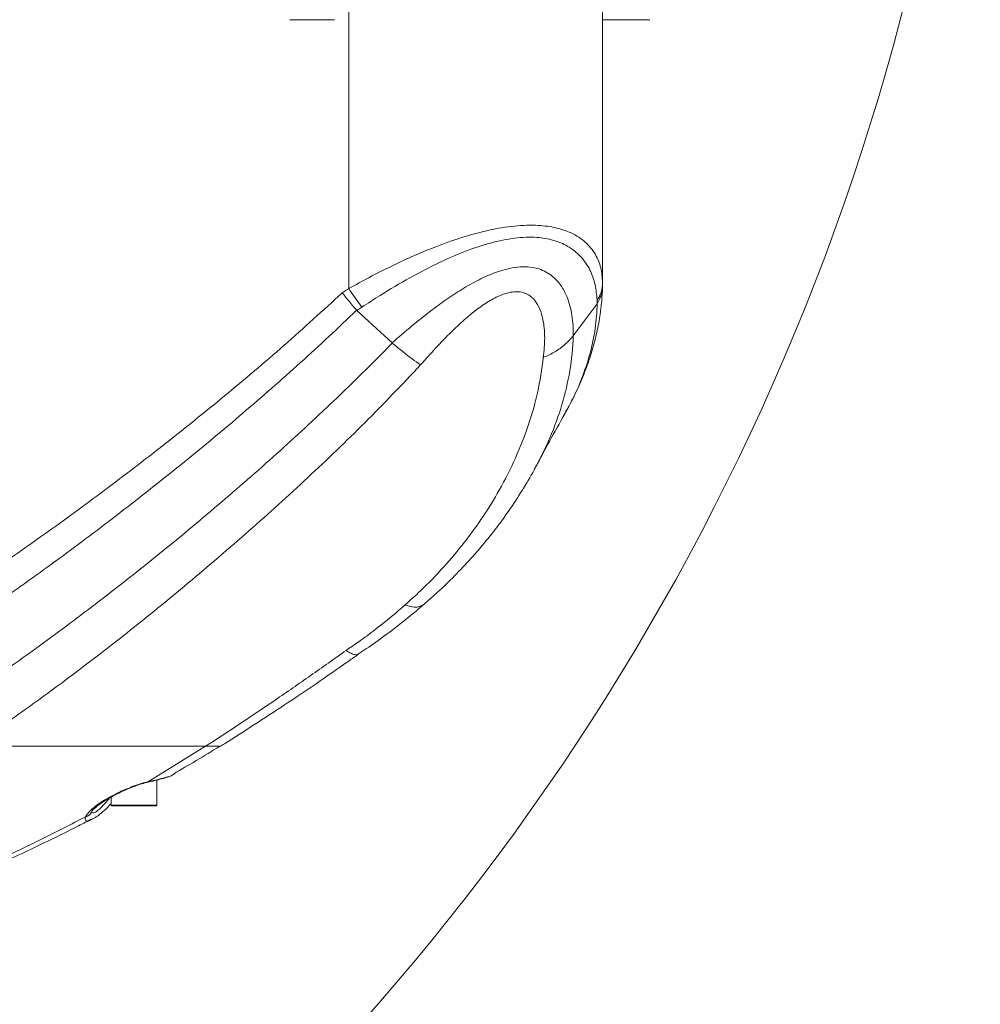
# Model space of a CAD drawing. Header units: millimetres. Extents: x 19214 to 26510, y -7957 to -532.
# Tile 30 of 150: x 22232 to 22442, y -5754 to -5538. Entities that reach past the tile are written whole.
import ezdxf

# ---------------------------------------------------------------- set-up
doc = ezdxf.new("R2010")
doc.units = ezdxf.units.MM
doc.header["$LTSCALE"] = 0.3175
doc.layers.add('1轮廓实线层', color=7, linetype='Continuous', lineweight=18)
doc.layers.add('7标注层', color=4, linetype='Continuous', lineweight=13)

msp = doc.modelspace()

# ---------------------------------------------------------------- linework, layer by layer
at = {"layer": '1轮廓实线层', "ltscale": 10}
for p, q in [((22304.03, -5597.166), (22304.03, -5534.322)), ((22359.579, -5595.861), (22359.579, -5534.322)), ((22300.916, -5538.322), (22291.116, -5538.322)), ((22360.116, -5538.322), (22359.579, -5538.322)), ((22369.916, -5538.322), (22360.116, -5538.322)), ((22353.171, -5607.532), (22358.386, -5600.469)), ((22358.406, -5600.44), (22358.386, -5600.469)), ((22305.804, -5601.938), (22305.746, -5601.878)), ((22305.804, -5601.938), (22313.537, -5609.059)), ((22353.171, -5607.532), (22353.164, -5607.541)), ((22313.556, -5609.075), (22313.537, -5609.059)), ((22221.552, -5697.322), (22272.675, -5697.322)), ((22260.229, -5705.013), (22272.675, -5697.322)), ((22262.016, -5710.222), (22262.016, -5704.718)), ((22252.016, -5708.434), (22252.016, -5710.222)), ((22252.016, -5710.222), (22262.016, -5710.222)), ((22261.916, -5710.322), (22252.116, -5710.322)), ((22248.144, -5713.107), (22247.928, -5713.22))]:
    msp.add_line(p, q, dxfattribs=at)
at = {"layer": '1轮廓实线层', "lineweight": 20, "ltscale": 10}
for points in [[(22260.229, -5705.013), (22260.134, -5705.143), (22260.037, -5705.191)], [(22257.022, -5705.994), (22257.075, -5706.083), (22257.089, -5706.09)]]:
    msp.add_lwpolyline(points, dxfattribs=at)
for centre, radius, start, end in [((22411.102, -5523.218), 130.125, 214.63022, 216.82187), ((22352.371, -5595.817), 7.208, 326.44801, 359.6551), ((22252.116, -5710.222), 0.1, 180, 270), ((22261.916, -5710.222), 0.1, 270, 0), ((22246.079, -5710.972), 1.797, 281.90057, 335.87139)]:
    msp.add_arc(centre, radius, start, end, dxfattribs=at)
at = {"layer": '1轮廓实线层', "ltscale": 10}
for points, knots in [([(22304.03, -5597.166), (22305.534, -5596.337), (22308.543, -5594.679), (22313.2, -5592.325), (22317.944, -5590.11), (22323.172, -5587.918), (22328.823, -5585.898), (22334.759, -5584.282), (22340.454, -5583.343), (22345.385, -5583.209), (22349.509, -5583.78), (22353.036, -5584.976), (22356.013, -5586.925), (22358.121, -5589.557), (22359.362, -5592.566), (22359.506, -5594.757), (22359.579, -5595.861)], [0, 0, 0, 0, 23440.3660759, 46877.7381159, 71092.3747024, 95301.183521, 125891.6510126, 157162.170371, 188436.0966704, 220696.0967785, 247885.9582125, 275704.0753278, 309297.7684263, 343771.1310341, 375459.9601153, 407630.3666384, 407630.3666384, 407630.3666384, 407630.3666384]), ([(22358.378, -5599.801), (22358.287, -5598.621), (22358.104, -5596.262), (22356.933, -5592.997), (22354.966, -5590.082), (22352.229, -5587.88), (22348.922, -5586.5), (22345.092, -5585.818), (22340.439, -5585.988), (22335.141, -5587.054), (22329.611, -5588.909), (22323.68, -5591.475), (22317.397, -5594.743), (22311.689, -5598.117), (22308.253, -5600.35), (22306.936, -5601.206)], [0, 0, 0, 0, 30132.6264495, 60250.9281404, 92131.6900659, 123973.0774116, 149654.1570509, 175317.8081725, 204955.2096553, 234612.0591479, 263514.5240098, 292447.5446217, 326700.4996603, 360982.2818052, 382287.396106, 382287.396106, 382287.396106, 382287.396106]), ([(22313.537, -5609.059), (22313.537, -5609.059), (22314.952, -5607.801), (22317.828, -5605.318), (22321.912, -5602.065), (22325.715, -5599.303), (22329.302, -5596.969), (22333.037, -5594.905), (22336.423, -5593.475), (22339.272, -5592.687), (22341.587, -5592.353), (22343.737, -5592.401), (22345.651, -5592.802), (22347.299, -5593.521), (22348.99, -5594.686), (22350.564, -5596.456), (22352.069, -5599.292), (22353.043, -5602.986), (22353.208, -5605.996), (22353.171, -5607.532), (22353.171, -5607.532)], [0, 0, 0, 0, 0.3959337, 37589.2363593, 75160.5726657, 103290.2225259, 131402.8888013, 161889.1614362, 192317.3049298, 212089.0076786, 231850.9315917, 251700.1504573, 271554.6645224, 290424.6100984, 309304.9515239, 340065.2643053, 370869.8872218, 417276.1954824, 463744.563876, 463744.9598097, 463744.9598097, 463744.9598097, 463744.9598097]), ([(22302.607, -5598.093), (22302.736, -5598.01), (22303.213, -5597.705), (22303.686, -5597.393), (22304.03, -5597.166)], [0, 0, 0, 0, 19588.6274977, 72249.3376, 72249.3376, 72249.3376, 72249.3376]), ([(22352.725, -5621.905), (22353.127, -5621.129), (22354.234, -5618.997), (22355.711, -5615.469), (22357.162, -5611.354), (22358.269, -5607.259), (22359.009, -5603.42), (22359.426, -5599.95), (22359.544, -5597.954), (22359.6, -5597.011)], [0, 0, 0, 0, 20431.7458401, 56137.7112722, 91400.7559135, 126243.4536435, 160713.011568, 189182.5734419, 214663.7541694, 214663.7541694, 214663.7541694, 214663.7541694]), ([(22358.406, -5600.44), (22358.802, -5599.723), (22359.433, -5598.577), (22359.507, -5597.327), (22359.535, -5596.86)], [0, 0, 0, 0, 45460.5110159, 72557.4661536, 72557.4661536, 72557.4661536, 72557.4661536]), ([(22359.559, -5596.862), (22359.568, -5596.713), (22359.59, -5596.391), (22359.591, -5596.086), (22359.592, -5595.922)], [0, 0, 0, 0, 33546.695886, 72562.4137755, 72562.4137755, 72562.4137755, 72562.4137755]), ([(22157.163, -5697.322), (22158.815, -5696.617), (22163.753, -5694.509), (22172.134, -5690.676), (22182.303, -5685.625), (22192.639, -5680.002), (22203.09, -5673.816), (22213.656, -5667.166), (22225.109, -5659.568), (22237.443, -5650.986), (22250.609, -5641.356), (22263.784, -5631.258), (22276.915, -5620.692), (22289.954, -5609.668), (22298.39, -5601.95), (22302.607, -5598.093)], [0, 0, 0, 0, 13194.9976807, 39442.9726252, 65711.2603882, 91957.0881622, 118925.3419263, 145913.3465814, 172888.0266026, 206639.9409987, 240415.881457, 274172.7240208, 308679.8911716, 343207.2436473, 377714.3901816, 377714.3901816, 377714.3901816, 377714.3901816]), ([(22305.745, -5601.878), (22305.363, -5601.43), (22304.348, -5600.242), (22303.276, -5598.918), (22302.607, -5598.093)], [0, 0, 0, 0, 27199.6639687, 72255.3680057, 72255.3680057, 72255.3680057, 72255.3680057]), ([(22346.626, -5612.255), (22346.771, -5610.799), (22347.061, -5607.89), (22346.725, -5604.33), (22345.928, -5601.597), (22344.991, -5599.941), (22343.911, -5598.857), (22342.866, -5598.213), (22341.619, -5597.857), (22340.2, -5597.811), (22338.646, -5598.111), (22336.654, -5598.832), (22334.261, -5600.155), (22331.573, -5602.089), (22328.978, -5604.272), (22326.111, -5606.969), (22323.013, -5610.178), (22320.85, -5612.646), (22319.768, -5613.88)], [0, 0, 0, 0, 50454.2888809, 100807.7653452, 131263.8945537, 161640.7272434, 178630.0532148, 195596.8762823, 212441.4068886, 229273.3578353, 246323.5106114, 263396.3111228, 292233.5261652, 321184.5842276, 350348.1534472, 379538.1410583, 421847.349773, 464195.7643851, 464195.7643851, 464195.7643851, 464195.7643851]), ([(22305.742, -5601.881), (22305.742, -5601.881), (22301.715, -5605.783), (22293.521, -5613.434), (22280.922, -5624.472), (22268.011, -5635.189), (22254.867, -5645.606), (22241.519, -5655.681), (22228.166, -5665.261), (22214.852, -5674.31), (22201.525, -5682.773), (22188.12, -5690.591), (22179.221, -5695.079), (22174.771, -5697.322)], [0, 0, 0, 0, 0.1031843, 28994.6437443, 58006.6059291, 87003.0493188, 116615.0428555, 146244.177311, 175851.5869795, 205051.7917711, 234248.4324502, 263967.0538228, 293683.2775667, 293683.2775667, 293683.2775667, 293683.2775667]), ([(22306.936, -5601.206), (22306.56, -5601.452), (22306.184, -5601.698), (22305.804, -5601.938), (22305.804, -5601.938)], [0, 0, 0, 0, 72261.7500352, 72264.9607393, 72264.9607393, 72264.9607393, 72264.9607393]), ([(22351.259, -5624.534), (22351.681, -5623.828), (22353.185, -5621.312), (22355.067, -5616.941), (22356.949, -5611.427), (22358.1, -5605.903), (22358.39, -5602.247), (22358.406, -5600.442), (22358.406, -5600.442), (22358.406, -5600.441)], [0, 0, 0, 0, 16215.5335283, 57746.3616126, 99277.038932, 141941.8591022, 184603.9629206, 184604.2467536, 184610.897788, 184610.897788, 184610.897788, 184610.897788]), ([(22358.386, -5600.469), (22358.386, -5600.469), (22358.386, -5600.247), (22358.382, -5600.024), (22358.378, -5599.801)], [0, 0, 0, 0, 3.5059245, 72557.8728364, 72557.8728364, 72557.8728364, 72557.8728364]), ([(22353.164, -5607.541), (22353.164, -5607.541), (22353.1, -5610.065), (22352.608, -5615.045), (22350.848, -5622.51), (22348.3, -5629.725), (22345.854, -5634.426), (22344.66, -5636.72)], [0, 0, 0, 0, 0.1812476, 33800.669177, 65826.6768086, 97920.2706481, 128493.6336991, 128493.6336991, 128493.6336991, 128493.6336991]), ([(22346.626, -5612.255), (22346.676, -5612.234), (22347.554, -5611.867), (22349.241, -5611.007), (22351.453, -5609.464), (22352.588, -5608.188), (22353.164, -5607.541)], [0, 0, 0, 0, 2366.6018754, 41285.1697145, 84288.4854501, 128538.8843561, 128538.8843561, 128538.8843561, 128538.8843561]), ([(22203.49, -5697.322), (22206.872, -5695.241), (22213.637, -5691.078), (22223.789, -5684.274), (22234.93, -5676.429), (22247.068, -5667.446), (22260.149, -5657.251), (22273.11, -5646.604), (22285.883, -5635.536), (22299.458, -5623.121), (22308.604, -5614.177), (22313.555, -5609.075), (22313.555, -5609.075)], [0, 0, 0, 0, 24092.1121653, 48202.1294179, 72300.3333295, 103576.5241703, 134909.0123357, 166269.0809921, 197617.6465606, 228907.3464952, 267977.0312957, 267977.1408578, 267977.1408578, 267977.1408578, 267977.1408578]), ([(22319.768, -5613.88), (22319.749, -5613.867), (22319.177, -5613.476), (22317.947, -5612.589), (22315.875, -5610.991), (22314.336, -5609.719), (22313.556, -5609.075)], [0, 0, 0, 0, 1466.4513088, 44070.548281, 85553.883227, 128240.141136, 128240.141136, 128240.141136, 128240.141136]), ([(22316.38, -5666.366), (22317.513, -5665.351), (22320.507, -5662.667), (22324.924, -5658.091), (22329.502, -5652.641), (22333.543, -5647.032), (22337.303, -5640.905), (22340.659, -5634.254), (22343.447, -5627.112), (22345.576, -5619.746), (22346.267, -5614.813), (22346.626, -5612.255)], [0, 0, 0, 0, 17173.2788791, 45403.4258255, 73741.7184199, 102108.464076, 130377.5519831, 164625.1280848, 198937.225381, 233186.9327857, 270078.587658, 270078.587658, 270078.587658, 270078.587658]), ([(22319.768, -5613.88), (22315.743, -5618.109), (22307.689, -5626.569), (22295.081, -5638.606), (22282.143, -5650.313), (22268.926, -5661.664), (22255.471, -5672.616), (22243.058, -5682.147), (22231.747, -5690.407), (22224.953, -5695.016), (22221.552, -5697.322)], [0, 0, 0, 0, 31414.2983676, 62848.1162233, 94264.1676046, 126383.7655349, 158523.207935, 190635.5320438, 214674.0479217, 238768.8912029, 238768.8912029, 238768.8912029, 238768.8912029]), ([(22351.222, -5624.701), (22351.443, -5624.337), (22351.833, -5623.696), (22352.153, -5623.042), (22352.292, -5622.759)], [0, 0, 0, 0, 41143.6170826, 72526.8289488, 72526.8289488, 72526.8289488, 72526.8289488]), ([(22345.376, -5635.445), (22346.235, -5633.831), (22348.188, -5630.164), (22350.201, -5626.58), (22351.328, -5624.573)], [0, 0, 0, 0, 31893.0030436, 72501.0615274, 72501.0615274, 72501.0615274, 72501.0615274]), ([(22320.448, -5666.288), (22321.328, -5665.524), (22323.486, -5663.654), (22326.81, -5660.456), (22330.374, -5656.739), (22333.775, -5652.825), (22336.96, -5648.778), (22339.944, -5644.586), (22342.691, -5640.231), (22344.491, -5637.196), (22345.295, -5635.586), (22345.334, -5635.507)], [0, 0, 0, 0, 22776.7575485, 55791.207008, 90479.2978026, 125160.0089648, 160140.8768292, 195552.1249899, 231533.9362353, 268288.968475, 270180.1635487, 270180.1635487, 270180.1635487, 270180.1635487]), ([(22303.469, -5676.336), (22304.39, -5675.706), (22306.56, -5674.224), (22310.433, -5671.348), (22313.793, -5668.633), (22315.901, -5666.786), (22316.38, -5666.366)], [0, 0, 0, 0, 25849.1524321, 60829.7435571, 112854.3828162, 128165.0792649, 128165.0792649, 128165.0792649, 128165.0792649]), ([(22306.176, -5677.117), (22306.765, -5676.728), (22308.729, -5675.43), (22311.932, -5673.148), (22315.709, -5670.239), (22318.503, -5667.958), (22320.036, -5666.627), (22320.409, -5666.303)], [0, 0, 0, 0, 18506.0826407, 61720.3569104, 103302.28843, 144816.8591598, 158141.4192408, 158141.4192408, 158141.4192408, 158141.4192408]), ([(22316.38, -5666.366), (22316.43, -5666.384), (22317.151, -5666.646), (22318.332, -5666.91), (22319.646, -5666.845), (22320.181, -5666.455), (22320.433, -5666.271)], [0, 0, 0, 0, 3471.1614032, 50663.8481565, 91711.2834046, 128271.5112431, 128271.5112431, 128271.5112431, 128271.5112431]), ([(22272.675, -5697.322), (22275.209, -5695.681), (22280.28, -5692.394), (22287.957, -5687.205), (22295.686, -5681.864), (22300.873, -5678.18), (22303.469, -5676.336)], [0, 0, 0, 0, 31837.6867229, 63733.8899644, 95793.4646123, 127902.5547176, 127902.5547176, 127902.5547176, 127902.5547176]), ([(22275.862, -5697.347), (22276.181, -5697.151), (22278.651, -5695.634), (22283.361, -5692.614), (22290.051, -5688.245), (22296.966, -5683.577), (22302.382, -5679.853), (22305.491, -5677.644), (22306.219, -5677.127)], [0, 0, 0, 0, 5825.7466625, 45139.0478453, 85553.9751598, 127256.052779, 170478.4021957, 183695.2761176, 183695.2761176, 183695.2761176, 183695.2761176]), ([(22306.162, -5677.096), (22306.147, -5677.116), (22305.991, -5677.332), (22305.443, -5677.294), (22304.564, -5677.019), (22303.87, -5676.611), (22303.485, -5676.347), (22303.469, -5676.336)], [0, 0, 0, 0, 6076.9805948, 63652.3455054, 109411.9663515, 156043.3316914, 158100.5235806, 158100.5235806, 158100.5235806, 158100.5235806]), ([(22265.744, -5703.347), (22267.378, -5702.396), (22270.729, -5700.446), (22274.102, -5698.363), (22275.829, -5697.296)], [0, 0, 0, 0, 35167.5833896, 72092.3044689, 72092.3044689, 72092.3044689, 72092.3044689]), ([(22275.844, -5697.322), (22275.753, -5697.322), (22275.567, -5697.322), (22274.125, -5697.322), (22272.98, -5697.322), (22272.675, -5697.322)], [0, 0, 0, 0, 42156.2003098, 86084.9598069, 102000.1719194, 102000.1719194, 102000.1719194, 102000.1719194]), ([(22275.848, -5697.322), (22275.757, -5697.322), (22275.571, -5697.322), (22274.125, -5697.322), (22272.98, -5697.322), (22272.675, -5697.322)], [0, 0, 0, 0, 42344.9193206, 86135.1427125, 102000.1637537, 102000.1637537, 102000.1637537, 102000.1637537]), ([(22257.022, -5705.994), (22257.925, -5705.683), (22259.005, -5705.311), (22260.057, -5705.055), (22260.229, -5705.013)], [0, 0, 0, 0, 60214.7524574, 72036.6357508, 72036.6357508, 72036.6357508, 72036.6357508]), ([(22257.091, -5706.097), (22257.41, -5705.98), (22258.192, -5705.691), (22259.195, -5705.395), (22259.843, -5705.244), (22260.039, -5705.198)], [0, 0, 0, 0, 32995.4835581, 80969.5730563, 101876.9737488, 101876.9737488, 101876.9737488, 101876.9737488]), ([(22260.035, -5705.193), (22260.428, -5705.1), (22261.38, -5704.875), (22262.76, -5704.546), (22264.11, -5704.162), (22265.037, -5703.854), (22265.49, -5703.604), (22265.634, -5703.525)], [0, 0, 0, 0, 26329.7097007, 63659.897189, 101933.8761549, 139961.7359387, 157593.777396, 157593.777396, 157593.777396, 157593.777396]), ([(22260.229, -5705.013), (22261.198, -5704.805), (22262.956, -5704.429), (22264.74, -5703.928), (22265.655, -5703.583), (22265.8, -5703.45), (22265.805, -5703.446)], [0, 0, 0, 0, 49758.6919323, 90291.1617355, 126539.7899029, 127750.927124, 127750.927124, 127750.927124, 127750.927124]), ([(22246.449, -5712.73), (22246.603, -5712.47), (22246.909, -5711.948), (22247.791, -5711.072), (22248.945, -5710.154), (22250.38, -5709.195), (22252.075, -5708.22), (22254.269, -5707.104), (22256, -5706.406), (22257.022, -5705.994)], [0, 0, 0, 0, 27973.8132675, 55959.1540627, 83905.4839701, 111855.9284503, 141265.6657515, 170669.4894963, 213058.5911844, 213058.5911844, 213058.5911844, 213058.5911844]), ([(22247.719, -5711.705), (22247.718, -5711.708), (22247.715, -5711.717), (22247.876, -5711.452), (22248.263, -5711.029), (22248.914, -5710.444), (22249.846, -5709.747), (22251.041, -5708.972), (22252.471, -5708.158), (22254.088, -5707.346), (22255.646, -5706.644), (22256.676, -5706.256), (22257.092, -5706.099)], [0, 0, 0, 0, 8094.2664596, 33421.3715625, 60416.1680485, 90927.9964139, 124055.0309182, 158985.5433884, 195490.1889577, 232351.6266612, 269367.8421692, 294531.681978, 294531.681978, 294531.681978, 294531.681978]), ([(22247.775, -5711.769), (22247.894, -5711.848), (22248.124, -5712.003), (22248.809, -5711.59), (22249.634, -5710.923), (22250.532, -5710.045), (22251.359, -5709.031), (22251.698, -5708.615)], [0, 0, 0, 0, 37761.6416993, 73191.1413757, 81415.2304262, 126263.53843, 157441.9399308, 157441.9399308, 157441.9399308, 157441.9399308]), ([(22248.165, -5713.135), (22248.365, -5713.02), (22248.914, -5712.704), (22249.886, -5711.926), (22250.981, -5710.96), (22251.704, -5710.226), (22252.016, -5709.909)], [0, 0, 0, 0, 21437.901439, 59053.5006249, 98051.9590854, 127627.286016, 127627.286016, 127627.286016, 127627.286016]), ([(22160.729, -5742.745), (22160.764, -5742.746), (22161.903, -5742.771), (22164.291, -5742.618), (22167.864, -5742.278), (22171.547, -5741.731), (22175.258, -5741.053), (22179.154, -5740.213), (22183.288, -5739.197), (22187.541, -5738.038), (22191.956, -5736.727), (22196.545, -5735.259), (22201.308, -5733.632), (22206.253, -5731.839), (22211.377, -5729.881), (22216.603, -5727.78), (22221.956, -5725.524), (22227.429, -5723.114), (22233.11, -5720.505), (22238.942, -5717.705), (22243.879, -5715.259), (22246.898, -5713.682), (22247.897, -5713.16)], [0, 0, 0, 0, 1022.8107351, 33590.6679138, 70543.6347599, 102469.6472056, 132927.2032321, 165142.9555601, 196226.8123263, 226665.6934211, 256907.1904528, 286880.1063473, 316726.9492211, 346569.634713, 376488.3248415, 406503.1873946, 435091.7798814, 464680.157914, 494439.4277409, 524380.7957727, 554503.5849543, 569404.6984695, 569404.6984695, 569404.6984695, 569404.6984695]), ([(22160.735, -5742.69), (22161.557, -5742.69), (22163.742, -5742.689), (22168.597, -5742.094), (22175.077, -5740.894), (22182.607, -5739.046), (22191.072, -5736.546), (22200.511, -5733.329), (22210.004, -5729.69), (22219.213, -5725.834), (22227.946, -5721.911), (22237.032, -5717.598), (22243.307, -5714.355), (22246.449, -5712.73)], [0, 0, 0, 0, 19928.9196713, 53017.110628, 86343.2758346, 118895.5903569, 151674.0919204, 185154.5249455, 218871.9953753, 244525.7344645, 270278.4898873, 296324.8840823, 322465.8974389, 322465.8974389, 322465.8974389, 322465.8974389]), ([(22247.928, -5713.22), (22247.664, -5713.374), (22246.955, -5713.785), (22246.408, -5713.612), (22246.322, -5713.148), (22246.432, -5712.789), (22246.449, -5712.73)], [0, 0, 0, 0, 27501.7616571, 73583.1022594, 118781.1137101, 127601.8814806, 127601.8814806, 127601.8814806, 127601.8814806]), ([(22247.693, -5711.765), (22247.693, -5711.765), (22247.689, -5711.783), (22247.703, -5711.749), (22247.717, -5711.716)], [0, 0, 0, 0, 1243.0655138, 71981.3607026, 71981.3607026, 71981.3607026, 71981.3607026])]:
    msp.add_open_spline(points, degree=3, knots=knots, dxfattribs=at)
at = {"layer": '7标注层', "ltscale": 10}
msp.add_arc((21908.016, -5402.322), 534.257, 193, 167, dxfattribs=at)

doc.saveas('drawing.dxf')
